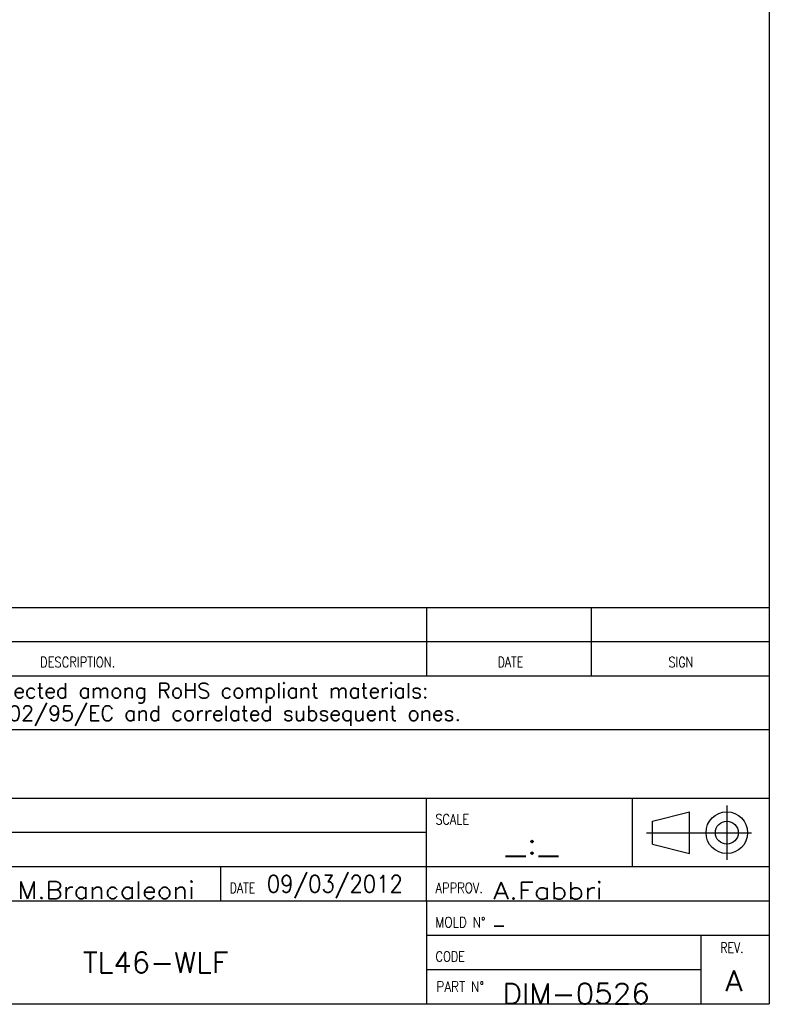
# Model space of a CAD drawing. Header units: millimetres. Extents: x 4 to 205, y 5 to 292.
# Tile 43 of 107: x 96 to 205, y 5 to 148. Entities that reach past the tile are written whole.
import ezdxf

# ---------------------------------------------------------------- set-up
doc = ezdxf.new("R2010")
doc.units = ezdxf.units.MM
doc.layers.add('1', color=7, linetype='CONTINUOUS')
doc.layers.add('256', color=7, linetype='CONTINUOUS')
doc.styles.add('blockfont', font='simplex.shx')
doc.styles.add('DEFAULT', font='simplex.shx')

# ---------------------------------------------------------------- blocks, each defined once
blk = doc.blocks.new('TabularNote1')
at = {"layer": '1', "color": 172, "linetype": 'CONTINUOUS'}
for p, q in [((15.000004, 62.794265), (23.000004, 62.794265)), ((15.000004, 62.794265), (15.000004, 57.794265)), ((23.000004, 62.794265), (23.000004, 57.794265)), ((23.000004, 62.794265), (31.000004, 62.794265)), ((31.000004, 62.794265), (31.000004, 57.794265)), ((31.000004, 62.794265), (55.000004, 62.794265)), ((55.000004, 62.794265), (55.000004, 57.794265)), ((55.000004, 62.794265), (155.000004, 62.794265)), ((155.000004, 62.794265), (155.000004, 57.794265)), ((155.000004, 62.794265), (179.000004, 62.794265)), ((179.000004, 62.794265), (179.000004, 57.794265)), ((179.000004, 62.794265), (205.000004, 62.794265)), ((205.000004, 62.794265), (205.000004, 57.794265)), ((15.000004, 57.794265), (23.000004, 57.794265)), ((23.000004, 57.794265), (31.000004, 57.794265)), ((31.000004, 57.794265), (55.000004, 57.794265)), ((55.000004, 57.794265), (155.000004, 57.794265)), ((155.000004, 57.794265), (179.000004, 57.794265)), ((179.000004, 57.794265), (205.000004, 57.794265))]:
    blk.add_line(p, q, dxfattribs=at)

msp = doc.modelspace()

# ---------------------------------------------------------------- linework, layer by layer
at = {"layer": '256', "color": 3, "linetype": 'CONTINUOUS'}
for p, q in [((205, 292), (205, 5)), ((15, 52.794), (205, 52.794)), ((55, 45), (155, 45)), ((155, 45), (179, 45)), ((179, 45), (205, 45)), ((85, 20), (205, 20)), ((155, 20), (155, 5)), ((15, 5), (205, 5))]:
    msp.add_line(p, q, dxfattribs=at)
at = {"layer": '256', "color": 4, "linetype": 'CONTINUOUS'}
for p, q in [((155, 59.794), (155, 52.794)), ((179, 59.794), (179, 52.794)), ((15, 57.794), (205, 57.794)), ((15, 35), (205, 35)), ((155, 20), (155, 35)), ((185, 35), (185, 25)), ((198.799, 33.885), (198.799, 25.976)), ((187.959, 31.611), (193.366, 32.975)), ((187.959, 28.267), (187.959, 31.611)), ((193.366, 26.902), (193.366, 32.975)), ((85, 30), (155, 30)), ((187.098, 29.939), (202.387, 29.939)), ((187.959, 28.267), (193.366, 26.902)), ((85, 25), (205, 25)), ((125, 20), (125, 25)), ((155, 15), (205, 15)), ((195, 15), (195, 5)), ((155, 10), (195, 10))]:
    msp.add_line(p, q, dxfattribs=at)
for radius in [3.037, 1.672]:
    msp.add_circle((198.799, 29.939), radius, dxfattribs=at)

# ---------------------------------------------------------------- block references
at = {"layer": '1', "color": 172, "linetype": 'CONTINUOUS', "lineweight": -3}
msp.add_blockref('TabularNote1', (0, 0), dxfattribs=at)

# ---------------------------------------------------------------- texts
at = {"layer": '1', "color": 87, "linetype": 'CONTINUOUS', "char_height": 3, "attachment_point": 7, "line_spacing_factor": 1.204819, "style": 'DEFAULT'}
for s, insert in [('\\W01.430;_:_ ', (166.521, 26.523)), ('\\W01.045;TL46-WLF ', (104.851, 9.535)), ('\\W01.081;A ', (198.554, 6.831)), ('\\W01.052;DIM-0526 ', (166.055, 4.978))]:
    msp.add_mtext(s, dxfattribs=dict(at, insert=insert))
at = {"layer": '1', "color": 7, "linetype": 'CONTINUOUS', "char_height": 2.5, "attachment_point": 7, "line_spacing_factor": 1.204819, "style": 'DEFAULT'}
for s, insert in [('\\W01.122;M.Brancaleoni ', (95.32, 20.315)), ('\\W00.908;09/03/2012 ', (131.696, 20.395)), ('\\W01.204;A.Fabbri ', (164.711, 20.236)), ('\\W00.731;- ', (164.534, 15.25))]:
    msp.add_mtext(s, dxfattribs=dict(at, insert=insert))
at = {"layer": '256', "color": 1, "linetype": 'CONTINUOUS', "line_spacing_factor": 0.903614, "style": 'blockfont'}
for insert, char_height, attachment_point in [((105.88, 58.183), 2, 8), ((167.071, 58.215), 2, 8), ((191.862, 58.36), 2, 8), ((96.182, 30.282), 2.3, 7), ((173.294, 26.544), 4, 8), ((96.762, 25.788), 2.3, 7), ((96.182, 20.424), 2.3, 7), ((133.296, 20.714), 2.3, 7), ((167.801, 20.714), 2.3, 7), ((168.091, 15.785), 2.3, 7), ((199.828, 6.699), 3.5, 8)]:
    msp.add_mtext('\\W00.984;  ', dxfattribs=dict(at, insert=insert, char_height=char_height, attachment_point=attachment_point))
at = {"layer": '256', "color": 4, "linetype": 'CONTINUOUS', "char_height": 1.5, "line_spacing_factor": 0.903614, "style": 'blockfont'}
for s, insert, attachment_point in [('\\W00.816;DESCRIPTION. ', (104.096, 54.058), 8), ('\\W00.784;DATE ', (167.226, 54.058), 8), ('\\W00.788;SIGN ', (192.103, 54.058), 8), ('\\W00.804;SCALE ', (156.287, 31.141), 7), ('\\W00.784;DATE ', (126.274, 21.141), 7), ('\\W00.824;APPROV. ', (156.285, 21.141), 7), ('\\W00.848;MOLD N%%d ', (156.283, 16.141), 7), ('\\W00.774;REV. ', (197.859, 12.424), 7), ('\\W00.802;CODE ', (156.309, 11.141), 7), ('\\W00.857;PART N%%d ', (156.428, 6.749), 7)]:
    msp.add_mtext(s, dxfattribs=dict(at, insert=insert, attachment_point=attachment_point))
at = {"layer": '256', "color": 3, "linetype": 'CONTINUOUS', "char_height": 2.2, "attachment_point": 8, "line_spacing_factor": 0.903614, "style": 'blockfont'}
for s, insert in [('\\W00.999;All materials employed have to be selected among RoHS compliant materials: ', (96.548, 48.818)), ('\\W00.998;the EC directives to be referred to are 2002/95/EC and correlated subsequent ones. ', (95.132, 45.518))]:
    msp.add_mtext(s, dxfattribs=dict(at, insert=insert))
at = {"layer": '256', "color": 87, "linetype": 'CONTINUOUS', "char_height": 3, "attachment_point": 7, "line_spacing_factor": 1.204819, "style": 'DEFAULT'}
for insert in [(162.372, 10.098), (162.118, 5.263)]:
    msp.add_mtext('\\W00.766;  ', dxfattribs=dict(at, insert=insert))
at = {"layer": '256', "color": 7, "linetype": 'CONTINUOUS', "insert": (199.913, 5.452), "char_height": 4, "attachment_point": 8, "line_spacing_factor": 1.204819, "style": 'DEFAULT'}
msp.add_mtext('\\W01.000; ', dxfattribs=at)

doc.saveas('drawing.dxf')
